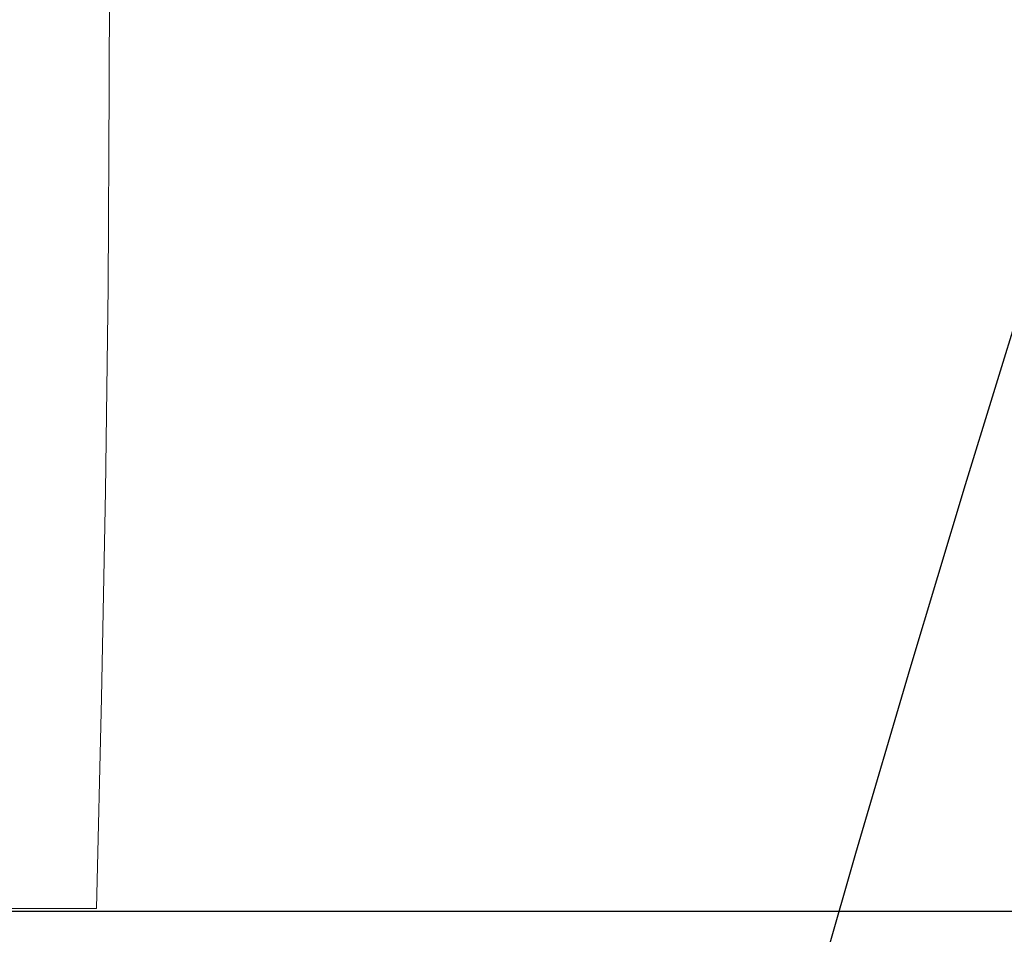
# Model space of a CAD drawing. Header units: millimetres. Extents: x 42924 to 92944, y -369470 to -179866.
# Tile 146 of 256: x 60337 to 60356, y -180922 to -180904. Entities that reach past the tile are written whole.
import ezdxf

# ---------------------------------------------------------------- set-up
doc = ezdxf.new("R2010")
doc.units = ezdxf.units.MM
doc.layers.get('0').update_dxf_attribs({"color": 8})
doc.layers.add('!! 2 ZABUDOWA GK-MDF', color=8, linetype='Continuous')
doc.layers.add('!! 2_wypos-sanitarne', color=8, linetype='Continuous')
doc.layers.add('E_SAP_ZASIĘG', color=150, linetype='Continuous', plot=False)

# ---------------------------------------------------------------- blocks, each defined once
blk = doc.blocks.new('A$C6ce7c513')
at = {"lineweight": 0}
for points in [[(-0.17548, -0.00049), (-0.17646, -0.04094), (-0.1772, -0.08064), (-0.1777, -0.11986), (-0.17794, -0.15833), (-0.17819, -0.23404)], [(-0.17548, -0.00049), (0.17547, -0.00049)]]:
    blk.add_lwpolyline(points, dxfattribs=at)

msp = doc.modelspace()

# ---------------------------------------------------------------- linework, layer by layer
at = {"layer": '!! 2 ZABUDOWA GK-MDF'}
msp.add_lwpolyline([(60270.56735, -180921.3878), (60370.56735, -180921.3878)], dxfattribs=at)
at = {"layer": 'E_SAP_ZASIĘG'}
for centre in [(60076.8218, -181088.08994), (60928.90732, -181088.08994)]:
    msp.add_circle(centre, 600, dxfattribs=at)

# ---------------------------------------------------------------- block references
at = {"layer": '!! 2_wypos-sanitarne', "xscale": 100, "yscale": 100, "zscale": 100, "rotation": 180}
msp.add_blockref('A$C6ce7c513', (60320.56716, -180921.3878), dxfattribs=at)

doc.saveas('drawing.dxf')
